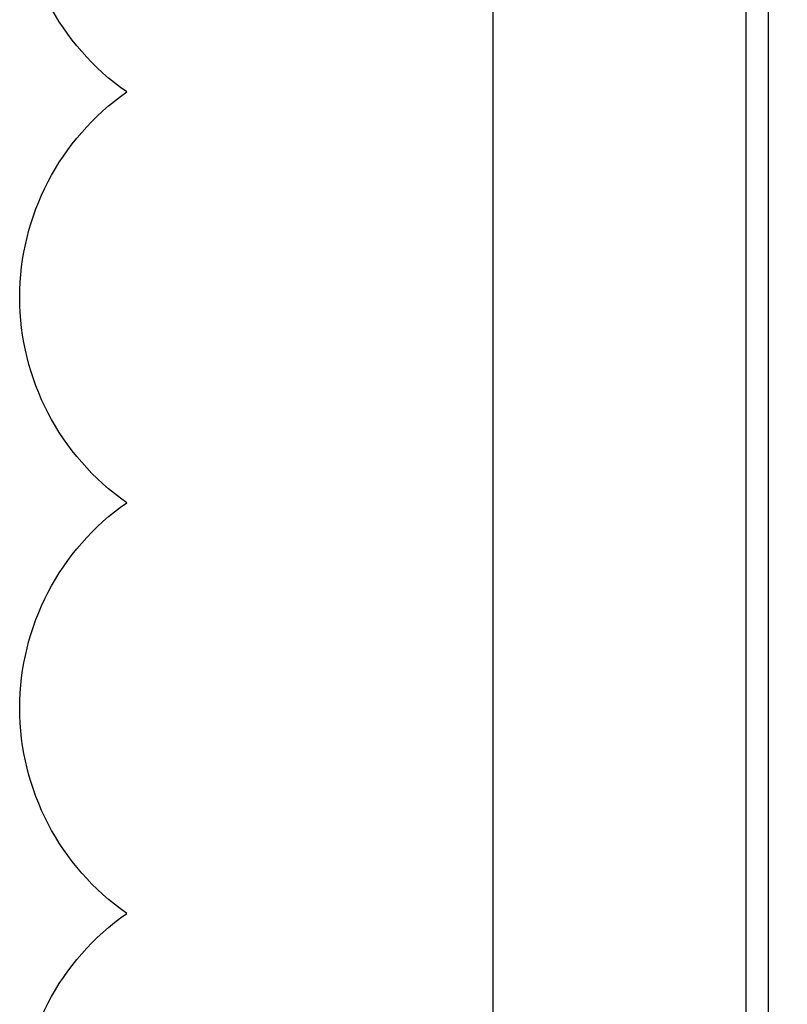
# Model space of a CAD drawing. Header units: millimetres. Extents: x 203 to 3426, y 719 to 2381.
# Tile 137 of 185: x 3330 to 3344, y 2286 to 2304. Entities that reach past the tile are written whole.
import ezdxf

# ---------------------------------------------------------------- set-up
doc = ezdxf.new("R2010")
doc.units = ezdxf.units.MM
doc.layers.add('_IE_REW01', color=30, linetype='Continuous')
doc.layers.add('E_Legrand_obudowy', color=7, linetype='Continuous')

# ---------------------------------------------------------------- blocks, each defined once
blk = doc.blocks.new('XL3 160 wnękowa 6x24M')
at = {"layer": 'E_Legrand_obudowy'}
for points in [[(270.87, 0), (-270.87, 0), (-290.01, -2.63), (-309.16, -11.66), (-323.43, -28.58), (-332.44, -44), (-335.06, -65.81), (-335.06, -573.88), (-335.06, -1088.34)], [(-288.89, -62.43), (-288.89, -1083.08)], [(-284.76, -62.43), (-284.76, -1083.08)]]:
    blk.add_lwpolyline(points, dxfattribs=at)
blk = doc.blocks.new('G$C3556625F')
at = {"layer": 'E_Legrand_obudowy', "color": 67, "true_color": 0x727430, "xscale": 0.1, "yscale": 0.1, "zscale": 0.1}
blk.add_blockref('XL3 160 wnękowa 6x24M', (-68.6374, 119.4025), dxfattribs=at)

msp = doc.modelspace()

# ---------------------------------------------------------------- linework, layer by layer
at = {"layer": '_IE_REW01'}
msp.add_lwpolyline([(3332.192, 2250.346, -0.5206), (3332.192, 2257.846, -0.5206), (3332.192, 2265.346, -0.5206), (3332.192, 2272.846, -0.5206), (3332.192, 2280.346, -0.5206), (3332.192, 2287.846, -0.5206), (3332.192, 2295.346, -0.5206), (3332.192, 2302.846, -0.5206), (3332.192, 2310.346, -0.5206), (3332.192, 2317.846, -0.5206), (3332.192, 2325.346, -0.5206)], format="xyb", dxfattribs=at)

# ---------------------------------------------------------------- block references
msp.add_blockref('G$C3556625F', (3441.022, 2207.143))

doc.saveas('drawing.dxf')
